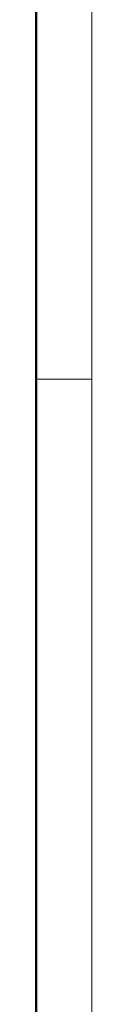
# Model space of a CAD drawing. Header units: millimetres. Extents: x 0 to 594, y 0 to 420.
# Tile 7 of 8: x 589 to 594, y 154 to 242. Entities that reach past the tile are written whole.
import ezdxf

# ---------------------------------------------------------------- set-up
doc = ezdxf.new("R2010")
doc.units = ezdxf.units.MM
doc.layers.add('ОСЕВЫЕ', color=7, linetype='Continuous')
doc.layers.add('ОСНОВНОЙ', color=7, linetype='Continuous', lineweight=25)

msp = doc.modelspace()

# ---------------------------------------------------------------- linework, layer by layer
at = {"color": 7, "linetype": 'Continuous', "lineweight": 50}
msp.add_line((589, 5), (589, 415), dxfattribs=at)
at = {"layer": 'ОСЕВЫЕ', "lineweight": 18}
msp.add_line((594, 420), (594, 0), dxfattribs=at)
at = {"layer": 'ОСНОВНОЙ', "linetype": 'Continuous', "lineweight": 18}
for p, q in [((589, 415), (589, 5)), ((589.001, 210), (588.999, 210)), ((589, 210), (594, 210))]:
    msp.add_line(p, q, dxfattribs=at)

doc.saveas('drawing.dxf')
